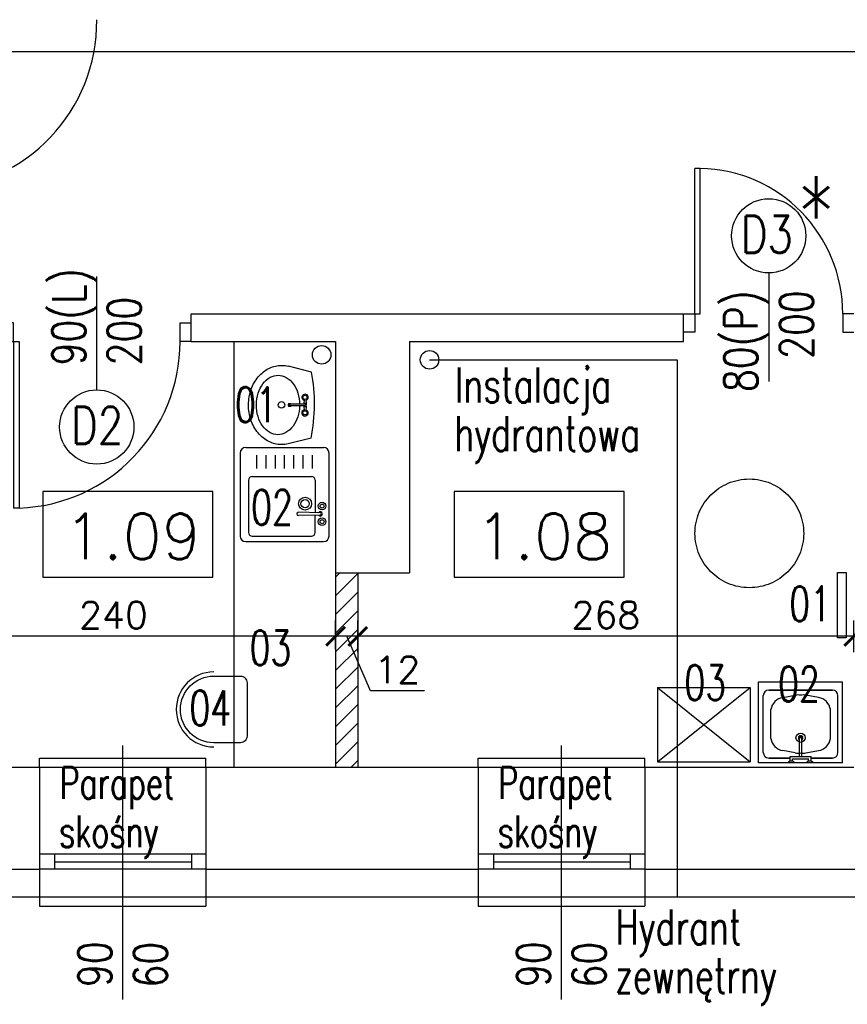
# Model space of a CAD drawing. Header units: millimetres. Extents: x 31969 to 285678, y -69766 to -5517.
# Tile 20 of 37: x 142275 to 142723, y -10733 to -10201. Entities that reach past the tile are written whole.
import ezdxf
from ezdxf.enums import TextEntityAlignment as Align
from ezdxf.lldxf.tags import DXFTag

# ---------------------------------------------------------------- set-up
doc = ezdxf.new("R2010")
doc.units = ezdxf.units.MM
doc.linetypes.add('KRE_16_8', pattern=[24, 16, -8])
for name, color, linetype in [('a-izolacja 1', 3, 'Continuous'), ('a-opis 1', 3, 'Continuous'), ('a-opis 3', 15, 'Continuous'), ('a-opis stolarki 1', 3, 'Continuous'), ('a-opis stolarki 2', 1, 'Continuous'), ('a-opis technologii 2', 12, 'Continuous'), ('a-przekrój 1', 3, 'Continuous'), ('a-przekrój 2', 251, 'Continuous'), ('a-stolarka drzwiowa', 3, 'Continuous'), ('a-stolarka okienna', 3, 'Continuous'), ('a-szkło', 4, 'Continuous'), ('a-wyburzenia i rozbiórki', 152, 'KRE_16_8'), ('a-wymiary', 11, 'Continuous'), ('a-wyposażenie', 84, 'Continuous'), ('a-ściany działowe projektowane', 5, 'Continuous'), ('a-ściany istniejące murowane', 6, 'Continuous')]:
    doc.layers.add(name, color=color, linetype=linetype)
doc.styles.add('MAREK', font='simplex.shx')
doc.styles.add('RS01507', font='romans.shx', dxfattribs={"width": 0.7, "height": 0.15})
doc.styles.add('WYMIAR', font='romans.shx', dxfattribs={"width": 0.8})
tags = doc.linetypes.add('DASHED', pattern=[0.75, 0.5, -0.25]).pattern_tags.tags
tags[6:7] = [DXFTag(74, 4), DXFTag(75, 0), DXFTag(340, '0'), DXFTag(46, 1.0), DXFTag(50, 0.0), DXFTag(44, 0.0), DXFTag(45, 0.0)]
tags[4:5] = [DXFTag(74, 4), DXFTag(75, 0), DXFTag(340, '0'), DXFTag(46, 1.0), DXFTag(50, 0.0), DXFTag(44, 0.0), DXFTag(45, 0.0)]
doc.dimstyles.new('MAREK', dxfattribs={"dimscale": 0.85, "dimtxt": 17, "dimasz": 12, "dimexe": 10, "dimexo": 0.625, "dimgap": 5, "dimtad": 1, "dimdec": 1, "dimdsep": 46, "dimtxsty": 'MAREK', "dimblk1": 'ARCHTICK', "dimblk2": 'ARCHTICK', "dimsah": 1, "dimcen": 2.5, "dimdle": 10, "dimadec": 0, "dimazin": 0, "dimtfac": 1, "dimtdec": 1, "dimtmove": 1, "dimatfit": 3, "dimldrblk": 'ARCHTICK', "dimfxl": 0, "dimtolj": 1, "dimtzin": 0, "dimarcsym": 0})

# ---------------------------------------------------------------- blocks, each defined once
blk = doc.blocks.new('A$C42BE72CD')
at = {"layer": 'a-stolarka drzwiowa'}
for p, q in [((6, 99.95), (0, 99.95)), ((6, 89.95), (6, 99.95)), ((96, 89.95), (96, 99.95)), ((96, 99.95), (102, 99.95)), ((0, 89.95), (6, 89.95)), ((6, 89.95), (9, 89.95)), ((6, 89.95), (6, 0)), ((9, 89.95), (9, 0)), ((102, 89.95), (96, 89.95)), ((9, 0), (6, 0))]:
    blk.add_line(p, q, dxfattribs=at)
at = {"layer": 'a-stolarka drzwiowa', "linetype": 'DASHED', "lineweight": 25, "ltscale": 20}
blk.add_arc((6, 89.95), 90, 271.9102, 0, dxfattribs=at)
blk = doc.blocks.new('_ARCHTICK')
at = {"color": 0, "linetype": 'ByBlock', "const_width": 0.15}
blk.add_lwpolyline([(-0.5, -0.5), (0.5, 0.5)], dxfattribs=at)
blk = doc.blocks.new('*D1399')
at = {"layer": 'a-wymiary', "color": 0, "lineweight": -2, "ltscale": 100}
for p, q in [((142458.07, -10542.86), (142458.07, -10525.86)), ((142726.07, -10542.86), (142726.07, -10525.86)), ((142734.57, -10534.36), (142449.57, -10534.36))]:
    blk.add_line(p, q, dxfattribs=at)
at = {"layer": 'DEFPOINTS', "color": 0}
for p in [(142458.07, -10534.36), (142458.07, -10599.89), (142726.07, -10599.89)]:
    blk.add_point(p, dxfattribs=at)
at = {"layer": 'a-wymiary', "color": 0, "linetype": 'ByBlock', "lineweight": -2, "xscale": 10.2, "yscale": 10.2, "zscale": 10.2, "rotation": 180}
blk.add_blockref('_ARCHTICK', (142458.07, -10534.36), dxfattribs=at)
at = {"layer": 'a-wymiary', "color": 0, "linetype": 'ByBlock', "lineweight": -2, "xscale": 10.2, "yscale": 10.2, "zscale": 10.2}
blk.add_blockref('_ARCHTICK', (142726.07, -10534.36), dxfattribs=at)
at = {"layer": 'a-wymiary', "color": 0, "ltscale": 100, "insert": (142592.07, -10522.88), "char_height": 14.45, "attachment_point": 5, "style": 'MAREK'}
blk.add_mtext('\\A1;268', dxfattribs=at)
blk = doc.blocks.new('*D1400')
at = {"layer": 'a-wymiary', "color": 0, "lineweight": -2, "ltscale": 100}
for p, q in [((142446.07, -10541.08), (142446.07, -10525.86)), ((142458.07, -10542.86), (142458.07, -10525.86)), ((142466.57, -10534.36), (142437.57, -10534.36)), ((142464.89, -10563.88), (142452.07, -10534.36)), ((142494.03, -10563.88), (142464.89, -10563.88))]:
    blk.add_line(p, q, dxfattribs=at)
at = {"layer": 'DEFPOINTS', "color": 0}
for p in [(142446.07, -10534.36), (142446.07, -10541.61), (142458.07, -10599.89)]:
    blk.add_point(p, dxfattribs=at)
at = {"layer": 'a-wymiary', "color": 0, "linetype": 'ByBlock', "lineweight": -2, "xscale": 10.2, "yscale": 10.2, "zscale": 10.2, "rotation": 180}
blk.add_blockref('_ARCHTICK', (142446.07, -10534.36), dxfattribs=at)
at = {"layer": 'a-wymiary', "color": 0, "linetype": 'ByBlock', "lineweight": -2, "xscale": 10.2, "yscale": 10.2, "zscale": 10.2}
blk.add_blockref('_ARCHTICK', (142458.07, -10534.36), dxfattribs=at)
at = {"layer": 'a-wymiary', "color": 0, "ltscale": 100, "insert": (142479.46, -10552.4), "char_height": 14.45, "attachment_point": 5, "style": 'MAREK'}
blk.add_mtext('\\A1;12', dxfattribs=at)
blk = doc.blocks.new('*D1401')
at = {"layer": 'a-wymiary', "color": 0, "lineweight": -2, "ltscale": 100}
for p, q in [((142206.07, -10542.86), (142206.07, -10525.86)), ((142446.07, -10541.08), (142446.07, -10525.86)), ((142454.57, -10534.36), (142197.57, -10534.36))]:
    blk.add_line(p, q, dxfattribs=at)
at = {"layer": 'DEFPOINTS', "color": 0}
for p in [(142206.07, -10534.36), (142206.07, -10543.83), (142446.07, -10541.61)]:
    blk.add_point(p, dxfattribs=at)
at = {"layer": 'a-wymiary', "color": 0, "linetype": 'ByBlock', "lineweight": -2, "xscale": 10.2, "yscale": 10.2, "zscale": 10.2, "rotation": 180}
blk.add_blockref('_ARCHTICK', (142206.07, -10534.36), dxfattribs=at)
at = {"layer": 'a-wymiary', "color": 0, "linetype": 'ByBlock', "lineweight": -2, "xscale": 10.2, "yscale": 10.2, "zscale": 10.2}
blk.add_blockref('_ARCHTICK', (142446.07, -10534.36), dxfattribs=at)
at = {"layer": 'a-wymiary', "color": 0, "ltscale": 100, "insert": (142326.07, -10522.88), "char_height": 14.45, "attachment_point": 5, "style": 'MAREK'}
blk.add_mtext('\\A1;240', dxfattribs=at)
blk = doc.blocks.new('A$C742963B9')
at = {"layer": 'a-stolarka drzwiowa'}
for p, q in [((6, 88.49), (0, 88.49)), ((6, 78.49), (6, 88.49)), ((86, 78.49), (86, 88.49)), ((86, 88.49), (92, 88.49)), ((0, 78.49), (6, 78.49)), ((86, 78.49), (83, 78.49)), ((83, 78.49), (83, 0)), ((92, 78.49), (86, 78.49)), ((86, 78.49), (86, 0)), ((83, 0), (86, 0))]:
    blk.add_line(p, q, dxfattribs=at)
at = {"layer": 'a-stolarka drzwiowa', "linetype": 'DASHED', "lineweight": 25, "ltscale": 20}
blk.add_arc((84.5, 78.49), 78.5, 180, 268.9051, dxfattribs=at)

msp = doc.modelspace()

# ---------------------------------------------------------------- hatches: boundary and pattern name
at = {"layer": 'a-przekrój 2', "ltscale": 0.1}
h = msp.add_hatch(dxfattribs=at)
h.set_pattern_fill('LINE', color=256, scale=2.25, angle=45)
h.set_pattern_definition([(45, (-28, 0), (-5.05139407, 5.05139407), [])])
h.paths.add_polyline_path([(142458.07, -10500.1), (142446.07, -10500.1), (142446.07, -10605.1), (142458.07, -10605.1)])

# ---------------------------------------------------------------- linework, layer by layer
at = {"layer": 'a-izolacja 1'}
for p, q in [((142158.07, -10660.1), (142286.07, -10660.1)), ((142376.07, -10660.1), (142523.07, -10660.1)), ((142613.07, -10660.1), (142741.07, -10660.1))]:
    msp.add_line(p, q, dxfattribs=at)
at = {"layer": 'a-opis 3'}
for points in [[(142379.8, -10456.2), (142287.88, -10456.2), (142287.88, -10502.44), (142379.8, -10502.44)], [(142602, -10456.2), (142510.08, -10456.2), (142510.08, -10502.44), (142602, -10502.44)]]:
    msp.add_lwpolyline(points, close=True, dxfattribs=at)
at = {"layer": 'a-opis stolarki 1'}
for p, q in [((142680.07, -10338.06), (142680.07, -10396.68)), ((142317.07, -10401.23), (142317.07, -10339.94)), ((142331.07, -10730.53), (142331.07, -10593.4)), ((142568.07, -10730.53), (142568.07, -10593.4))]:
    msp.add_line(p, q, dxfattribs=at)
at = {"layer": 'a-opis stolarki 2'}
for centre in [(142680.07, -10318.01), (142317.07, -10421.28)]:
    msp.add_circle(centre, 20.05, dxfattribs=at)
at = {"layer": 'a-przekrój 1', "ltscale": 100}
for p, q in [((142630.86, -10385.18), (142496.85, -10385.18)), ((142630.86, -10675.1), (142630.86, -10385.18))]:
    msp.add_line(p, q, dxfattribs=at)
for centre in [(142438.53, -10382.31), (142496.85, -10385)]:
    msp.add_circle(centre, 5, dxfattribs=at)
at = {"layer": 'a-stolarka drzwiowa', "linetype": 'DASHED', "lineweight": 25, "ltscale": 20}
msp.add_arc((142226.07, -10202.1), 91, 272.5193, 0.5208, dxfattribs=at)
at = {"layer": 'a-stolarka okienna', "linetype": 'DASHED', "lineweight": 25, "ltscale": 40}
msp.add_line((143522.33, -10218.55), (140656.09, -10218.55), dxfattribs=at)
at = {"layer": 'a-stolarka okienna', "ltscale": 40}
for p, q in [((142286.07, -10605.1), (142286.07, -10600.1)), ((142286.07, -10600.1), (142376.07, -10600.1)), ((142376.07, -10605.1), (142376.07, -10600.1)), ((142523.07, -10605.1), (142523.07, -10600.1)), ((142523.07, -10600.1), (142613.07, -10600.1)), ((142613.07, -10605.1), (142613.07, -10600.1)), ((142286.07, -10675.1), (142286.07, -10680.1)), ((142376.07, -10675.1), (142376.07, -10680.1)), ((142523.07, -10675.1), (142523.07, -10680.1)), ((142613.07, -10675.1), (142613.07, -10680.1)), ((142286.07, -10680.1), (142376.07, -10680.1)), ((142523.07, -10680.1), (142613.07, -10680.1))]:
    msp.add_line(p, q, dxfattribs=at)
at = {"layer": 'a-stolarka okienna', "linetype": 'DASHED', "lineweight": 25, "ltscale": 20}
for p, q in [((142286.07, -10605.1), (142376.07, -10605.1)), ((142523.07, -10605.1), (142613.07, -10605.1)), ((142286.07, -10675.1), (142376.07, -10675.1)), ((142523.07, -10675.1), (142613.07, -10675.1))]:
    msp.add_line(p, q, dxfattribs=at)
at = {"layer": 'a-stolarka okienna'}
for p, q in [((142376.07, -10652.1), (142286.3, -10652.1)), ((142294.3, -10652.1), (142294.3, -10660.1)), ((142368.3, -10652.1), (142368.3, -10660.1)), ((142613.07, -10652.1), (142523.3, -10652.1)), ((142531.3, -10652.1), (142531.3, -10660.1)), ((142605.3, -10652.1), (142605.3, -10660.1)), ((142376.07, -10660.1), (142286.07, -10660.1)), ((142613.07, -10660.1), (142523.07, -10660.1))]:
    msp.add_line(p, q, dxfattribs=at)
at = {"layer": 'a-szkło', "ltscale": 2}
for p, q in [((142294.3, -10656.1), (142368.3, -10656.1)), ((142531.3, -10656.1), (142605.3, -10656.1))]:
    msp.add_line(p, q, dxfattribs=at)
at = {"layer": 'a-wyburzenia i rozbiórki', "ltscale": 100}
msp.add_circle((142669.59, -10478.74), 29.37, dxfattribs=at)
at = {"layer": 'a-wyposażenie'}
for p, q in [((142391.07, -10375.1), (142391.07, -10605.1)), ((142433.01, -10391.63), (142420.62, -10388.45)), ((142429.09, -10406.25), (142428.87, -10408.97)), ((142430.07, -10406.25), (142430.26, -10408.98)), ((142421.58, -10410.11), (142421.08, -10410.11)), ((142421.59, -10408.71), (142421.09, -10408.7)), ((142429.56, -10409.93), (142421.58, -10409.89)), ((142429.56, -10408.98), (142421.59, -10408.93)), ((142428.86, -10409.93), (142429.05, -10412.65)), ((142430.25, -10409.93), (142430.03, -10412.66)), ((142432.82, -10427.31), (142420.39, -10430.36)), ((142397.56, -10432.38), (142439.56, -10432.38)), ((142394.56, -10435.38), (142394.56, -10480.21)), ((142403.56, -10443.77), (142403.56, -10436.48)), ((142408.56, -10443.77), (142408.56, -10436.48)), ((142413.56, -10443.77), (142413.56, -10436.48)), ((142418.56, -10443.77), (142418.56, -10436.48)), ((142423.56, -10443.77), (142423.56, -10436.48)), ((142428.56, -10443.77), (142428.56, -10436.48)), ((142433.56, -10443.77), (142433.56, -10436.48)), ((142442.56, -10480.21), (142442.56, -10435.38)), ((142399.06, -10450.02), (142399.06, -10478.21)), ((142401.06, -10448.02), (142433.06, -10448.02)), ((142435.06, -10450.02), (142435.06, -10467.61)), ((142437.78, -10467.62), (142425.99, -10467.32)), ((142437.78, -10468.85), (142425.99, -10469.15)), ((142435.06, -10468.98), (142435.06, -10469.27)), ((142435.06, -10478.21), (142435.06, -10468.98)), ((142401.06, -10480.21), (142433.06, -10480.21)), ((142397.56, -10483.21), (142439.56, -10483.21)), ((142620.03, -10562.08), (142670.03, -10562.08)), ((142620.03, -10562.08), (142620.03, -10602.08)), ((142620.03, -10562.08), (142670.03, -10602.08)), ((142620.03, -10602.08), (142670.03, -10562.08)), ((142670.03, -10562.08), (142670.03, -10602.08)), ((142674.62, -10558.89), (142719.98, -10558.89)), ((142674.62, -10602.75), (142674.62, -10558.89)), ((142719.98, -10602.75), (142719.98, -10558.89)), ((142677.12, -10597.1), (142677.12, -10566.39)), ((142680.12, -10563.39), (142714.48, -10563.39)), ((142714.48, -10563.39), (142680.12, -10563.39)), ((142687.65, -10567.39), (142694.44, -10566.15)), ((142706.95, -10567.39), (142700.16, -10566.15)), ((142717.48, -10597.1), (142717.48, -10566.39)), ((142681.19, -10589.55), (142681.19, -10573.94)), ((142713.41, -10589.55), (142713.41, -10573.94)), ((142713.41, -10589.55), (142713.41, -10573.94)), ((142696.3, -10589.56), (142696.3, -10588.86)), ((142698.3, -10589.56), (142698.3, -10588.86)), ((142696.62, -10599.25), (142696.62, -10589.56)), ((142697.98, -10599.25), (142697.98, -10589.56)), ((142694.44, -10597.34), (142687.65, -10596.11)), ((142691.62, -10599.25), (142702.98, -10599.25)), ((142691.62, -10601.89), (142691.62, -10599.25)), ((142700.16, -10597.34), (142706.95, -10596.11)), ((142702.98, -10601.89), (142702.98, -10599.25)), ((142620.03, -10602.08), (142670.03, -10602.08)), ((142719.98, -10602.75), (142674.62, -10602.75)), ((142691.62, -10600.1), (142680.12, -10600.1)), ((142680.12, -10600.1), (142691.62, -10600.1)), ((142692.98, -10600.61), (142701.62, -10600.61)), ((142692.98, -10601.89), (142692.98, -10600.61)), ((142701.62, -10601.89), (142701.62, -10600.61)), ((142714.48, -10600.1), (142702.98, -10600.1)), ((142702.98, -10600.1), (142714.48, -10600.1))]:
    msp.add_line(p, q, dxfattribs=at)
for points in [[(142416.74, -10430.79, -0.115836), (142410.1, -10429.19, -0.104065), (142404.17, -10424.45, -0.09084), (142400.38, -10417.65, -0.083285), (142399.03, -10409.28, -0.083285), (142400.47, -10400.93, -0.09084), (142404.33, -10394.18, -0.104065), (142410.32, -10389.5, -0.115836), (142416.98, -10387.98, -0.061594), (142420.62, -10388.45, -0.104065)], [(142426.64, -10409.91, -0.067885), (142425.68, -10415.78, -0.084294), (142423.17, -10420.77, -0.106458), (142419.15, -10424.32, -0.130058), (142414.88, -10425.43, -0.130058), (142410.62, -10424.27, -0.106458), (142406.64, -10420.68, -0.084294), (142404.18, -10415.66, -0.073345), (142403.28, -10409.31, -0.073345), (142404.25, -10402.97, -0.084294), (142406.77, -10397.98, -0.106458), (142410.78, -10394.42, -0.130058), (142415.05, -10393.32, -0.130058), (142419.31, -10394.47, -0.106458), (142423.29, -10398.07, -0.084294), (142425.75, -10403.09, -0.067885), (142426.65, -10408.96, -0.067885)], [(142421.09, -10408.7, 0.104546), (142420.84, -10408.76, 0.100796), (142420.63, -10408.91, 0.095911), (142420.48, -10409.13, 0.09272), (142420.43, -10409.4, 0.09272), (142420.48, -10409.67, 0.095911), (142420.62, -10409.9, 0.100796), (142420.84, -10410.05, 0.104546), (142421.08, -10410.11, 0.104546)], [(142422.07, -10408.93, 0.009141), (142422.05, -10408.91, 0.100796), (142421.84, -10408.76, 0.104546), (142421.59, -10408.71, 0.104546), (142421.34, -10408.76, 0.100796), (142421.12, -10408.91, 0.095911), (142420.98, -10409.13, 0.09272), (142420.93, -10409.41, 0.09272), (142420.97, -10409.68, 0.095911), (142421.11, -10409.9, 0.100796), (142421.33, -10410.06, 0.104546), (142421.58, -10410.11, 0.104546), (142421.83, -10410.06, 0.100796), (142422.04, -10409.91, 0.009141), (142422.06, -10409.89, 0.09272)], [(142421.59, -10408.93, 0.104546), (142421.43, -10408.96, 0.100796), (142421.28, -10409.06, 0.095911), (142421.19, -10409.22, 0.09272), (142421.15, -10409.41, 0.09272), (142421.18, -10409.6, 0.095911), (142421.28, -10409.75, 0.100796), (142421.42, -10409.85, 0.104546), (142421.58, -10409.89, 0.104546)], [(142420.39, -10430.36, -0.061594), (142416.74, -10430.79, -0.115836)], [(142696.3, -10588.86, -0.104546), (142696.38, -10588.5, -0.100796), (142696.59, -10588.2, -0.095911), (142696.91, -10588, -0.09272), (142697.3, -10587.92, -0.09272), (142697.69, -10588, -0.095911), (142698.01, -10588.2, -0.100796), (142698.23, -10588.5, -0.104546), (142698.3, -10588.86, -0.104546)], [(142696.62, -10590.25, -0.009141), (142696.59, -10590.23, -0.100796), (142696.38, -10589.92, -0.104546), (142696.3, -10589.56, -0.104546), (142696.38, -10589.21, -0.100796), (142696.59, -10588.9, -0.095911), (142696.91, -10588.7, -0.09272), (142697.3, -10588.63, -0.09272), (142697.69, -10588.7, -0.095911), (142698.01, -10588.9, -0.100796), (142698.23, -10589.21, -0.104546), (142698.3, -10589.56, -0.104546), (142698.23, -10589.92, -0.100796), (142698.01, -10590.23, -0.009141), (142697.98, -10590.25, -0.09272)], [(142696.62, -10589.56, -0.104546), (142696.67, -10589.34, -0.100796), (142696.81, -10589.14, -0.095911), (142697.03, -10589, -0.09272), (142697.3, -10588.95, -0.09272), (142697.57, -10589, -0.095911), (142697.79, -10589.14, -0.100796), (142697.93, -10589.34, -0.104546), (142697.98, -10589.56, -0.104546)]]:
    msp.add_lwpolyline(points, format="xyb", dxfattribs=at)
msp.add_lwpolyline([(142717.31, -10535.13), (142717.31, -10499.89), (142721.98, -10499.89), (142721.98, -10535.13)], close=True, dxfattribs=at)
msp.add_lwpolyline([(142380.25, -10591.86, -1), (142380.25, -10555.86), (142394.65, -10555.86, -0.414214), (142398.25, -10559.46), (142398.25, -10588.26, -0.414214), (142394.65, -10591.86)], format="xyb", close=True, dxfattribs=at)
for centre, radius in [((142416.9, -10409.38), 1.78), ((142429.58, -10405.24), 1.12), ((142429.54, -10413.67), 1.12), ((142429.63, -10462.71), 3.5), ((142429.63, -10462.71), 2.25), ((142438.81, -10464.03), 2.07), ((142438.81, -10464.03), 1.07), ((142438.81, -10472.44), 2.07), ((142438.81, -10472.44), 1.07), ((142697.3, -10589.12), 2.5)]:
    msp.add_circle(centre, radius, dxfattribs=at)
for centre, radius, start, end in [((142344.62, -10408.98), 90.08, 348.2626, 11.105), ((142429.58, -10405.24), 1.69, 288.1634, 251.2043), ((142429.54, -10413.67), 1.69, 108.1634, 71.2043), ((142429.56, -10409.45), 0.843, 214.2019, 145.1657), ((142429.56, -10409.45), 0.478, 269.6838, 89.6838), ((142397.56, -10435.38), 3, 90, 180), ((142439.56, -10435.38), 3, 0, 90), ((142401.06, -10450.02), 2, 90, 180), ((142433.06, -10450.02), 2, 0, 90), ((142425.99, -10468.23), 0.919, 90, 270), ((142437.81, -10468.23), 1.14, 214.4033, 145.5967), ((142437.81, -10468.23), 0.613, 267.4851, 92.5149), ((142397.56, -10480.21), 3, 180, 270), ((142401.06, -10478.21), 2, 180, 270), ((142433.06, -10478.21), 2, 270, 0), ((142439.56, -10480.21), 3, 270, 0), ((142380.25, -10573.86), 20.25, 90, 270), ((142680.12, -10566.39), 3, 90, 180), ((142689.09, -10575.26), 8, 100.3048, 170.5377), ((142695.87, -10574.03), 8, 79.6952, 100.3048), ((142698.73, -10574.03), 8, 79.6952, 100.3048), ((142705.52, -10575.26), 8, 9.4623, 79.6952), ((142714.48, -10566.39), 3, 0, 90), ((142689.09, -10588.24), 8, 189.4623, 259.6952), ((142705.52, -10588.24), 8, 280.3048, 350.5377), ((142680.12, -10597.1), 3, 180, 270), ((142695.87, -10589.47), 8, 259.6952, 280.3048), ((142698.73, -10589.47), 8, 259.6952, 280.3048), ((142714.48, -10597.1), 3, 270, 0), ((142692.3, -10604.3), 2.5, 38.2213, 141.7787), ((142702.3, -10604.3), 2.5, 38.2213, 141.7787)]:
    msp.add_arc(centre, radius, start, end, dxfattribs=at)
at = {"layer": 'a-ściany działowe projektowane', "ltscale": 20}
for p, q in [((142446.07, -10500.1), (142446.07, -10605.1)), ((142458.07, -10500.1), (142458.07, -10605.1))]:
    msp.add_line(p, q, dxfattribs=at)
at = {"layer": 'a-ściany istniejące murowane'}
for p, q in [((142368.07, -10360.1), (142634.07, -10360.1)), ((142368.07, -10375.1), (142368.07, -10360.1)), ((142634.07, -10375.1), (142634.07, -10360.1)), ((142368.07, -10375.1), (142446.07, -10375.1)), ((142446.07, -10375.1), (142446.07, -10500.1)), ((142486.07, -10375.1), (142634.07, -10375.1)), ((142486.07, -10375.1), (142486.07, -10500.1)), ((142446.07, -10500.1), (142486.07, -10500.1)), ((142206.07, -10605.1), (142286.07, -10605.1)), ((142286.07, -10605.1), (142286.07, -10675.1)), ((142376.07, -10605.1), (142523.07, -10605.1)), ((142376.07, -10605.1), (142376.07, -10675.1)), ((142523.07, -10605.1), (142523.07, -10675.1)), ((142613.07, -10605.1), (142726.07, -10605.1)), ((142613.07, -10605.1), (142613.07, -10675.1)), ((142158.07, -10675.1), (142286.07, -10675.1)), ((142376.07, -10675.1), (142523.07, -10675.1)), ((142613.07, -10675.1), (142741.07, -10675.1))]:
    msp.add_line(p, q, dxfattribs=at)

# ---------------------------------------------------------------- block references
at = {"layer": 'a-stolarka drzwiowa', "ltscale": 100, "rotation": 180}
msp.add_blockref('A$C742963B9', (142726.07, -10281.61), dxfattribs=at)
at = {"layer": 'a-stolarka drzwiowa', "ltscale": 100}
msp.add_blockref('A$C42BE72CD', (142266.07, -10465.05), dxfattribs=at)

# ---------------------------------------------------------------- texts
at = {"layer": 'a-opis 1', "ltscale": 40, "style": 'RS01507', "width": 0.7}
for s, height, p in [('Instalacja', 18.913, (142510.51, -10398.62)), ('hydrantowa', 18.913, (142510.24, -10424.83)), ('Parapet ', 17.103, (142296.98, -10613.55)), ('Parapet ', 17.103, (142533.98, -10613.55)), ('skośny', 17.103, (142296.71, -10639.75)), ('skośny', 17.103, (142533.71, -10639.75)), ('Hydrant', 18.913, (142597.36, -10691.43)), ('zewnętrny', 18.913, (142597.09, -10717.64))]:
    msp.add_text(s, height=height, dxfattribs=at).set_placement(p, align=Align.MIDDLE_LEFT)
at = {"layer": 'a-opis 3', "style": 'MAREK'}
for s, p in [('1.09', (142299.36, -10492.73)), ('1.08', (142521.56, -10492.73))]:
    msp.add_text(s, height=24.659, dxfattribs=at).set_placement(p)
at = {"layer": 'a-opis stolarki 1', "char_height": 18, "width": 35.8438, "rotation": 90, "style": 'WYMIAR'}
for s, insert, attachment_point in [('{\\Fromans.shx;\\W1.24457; }\\P90(L)\\P200', (142340.94, -10388.01), 7), ('{\\Fromans.shx;\\W2.66019; }\\P{\\Fromans.shx;\\W0.56495; }80(P)\\P{\\Fromans.shx;\\W1.23162; }200', (142704.05, -10347.48), 9), ('{\\Fromans.shx;\\W1.24457; }\\P{\\Fromans.shx;\\W0.29219; }90\\P{\\Fromans.shx;\\W0.26838; }60', (142355.05, -10727.41), 7), ('{\\Fromans.shx;\\W1.24457; }\\P{\\Fromans.shx;\\W0.29219; }90\\P{\\Fromans.shx;\\W0.26838; }60', (142592.05, -10727.41), 7)]:
    msp.add_mtext(s, dxfattribs=dict(at, insert=insert, attachment_point=attachment_point))
at = {"layer": 'a-opis stolarki 2', "insert": (142716.68, -10325.89), "char_height": 40.095, "attachment_point": 9, "style": 'WYMIAR'}
msp.add_mtext_dynamic_manual_height_columns('{\\A1;*}', width=124.3193, gutter_width=12.5, heights=[0], dxfattribs=at)
at = {"layer": 'a-opis stolarki 2', "char_height": 20.047, "width": 23.6587, "attachment_point": 9, "style": 'WYMIAR'}
for s, insert in [('D3', (142693.16, -10327.19)), ('D2', (142331.37, -10430.46))]:
    msp.add_mtext(s, dxfattribs=dict(at, insert=insert))
at = {"layer": 'a-opis technologii 2', "ltscale": 40, "style": 'RS01507', "width": 0.7}
for s, p in [('01', (142391.76, -10418.62)), ('02', (142400.43, -10474.09)), ('01', (142691.14, -10526.25)), ('03', (142399.6, -10550.01)), ('03', (142634.48, -10568.78)), ('02', (142685.1, -10569.48)), ('04', (142367.11, -10582.5))]:
    msp.add_text(s, height=18.813, dxfattribs=at).set_placement(p)
at = {"layer": 'a-wyposażenie', "flags": 9}
for tag, p, s in [('FIXT_CODE', (142432.64, -10427.29), '10'), ('FU_TOTAL', (142432.68, -10427.27), '2.0'), ('FU_WASTE', (142432.73, -10427.28), '1.0'), ('FU_HOT', (142432.77, -10427.28), '1.5'), ('FU_COLD', (142432.82, -10427.28), '1.5')]:
    msp.add_attdef(tag, p, s, height=0.0178, rotation=269.6838, dxfattribs=at)

# ---------------------------------------------------------------- dimensions: what is measured, and where the dimension line sits
at = {"layer": 'a-wymiary', "ltscale": 100}
for base, p1, p2, picture, middle in [((142206.07, -10534.36), (142446.07, -10541.61), (142206.07, -10543.83), '*D1401', (142326.07, -10522.88)), ((142458.07, -10534.36), (142726.07, -10599.89), (142458.07, -10599.89), '*D1399', (142592.07, -10522.88))]:
    dim = msp.add_linear_dim(base=base, p1=p1, p2=p2, dimstyle='MAREK', dxfattribs=at)
    dim.commit()
    dim.dimension.update_dxf_attribs({"geometry": picture, "text_midpoint": middle})
dim = msp.add_linear_dim(base=(142446.07, -10534.36), p1=(142458.07, -10599.89), p2=(142446.07, -10541.61), dimstyle='MAREK', dxfattribs=at)
dim.commit()
dim.dimension.update_dxf_attribs({"geometry": '*D1400', "text_midpoint": (142469.14, -10563.88), "dimtype": 160})

doc.saveas('drawing.dxf')
